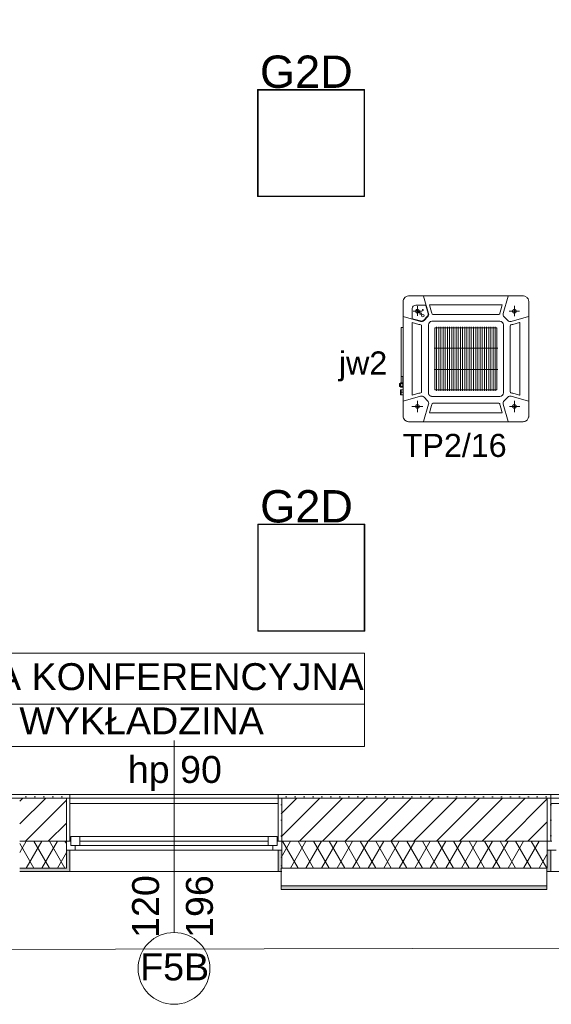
# Model space of a CAD drawing. Header units: millimetres. Extents: x -232602 to -175679, y -119570 to -82350.
# Tile 30 of 36: x -197626 to -194664, y -103996 to -98512. Entities that reach past the tile are written whole.
import ezdxf
from ezdxf.xclip import XClip

# ---------------------------------------------------------------- set-up
doc = ezdxf.new("R2010")
doc.units = ezdxf.units.MM
doc.header["$MEASUREMENT"] = 0
doc.header["$XCLIPFRAME"] = 0
for name, pattern in [('CENTERLINE', [30, 12, -1.5, 3, -1.5, 12, 0]), ('HIDDEN', [95.25, 63.5, -31.75]), ('Kropkowana', [317.499995, 0, -317.499995])]:
    doc.linetypes.add(name, pattern=pattern)
doc.layers.add('2D - Rysunki i Obrazki', color=7, linetype='Continuous')
doc.layers.add('PT_ELE_4_6_DLX_BLD1_CONT_Nr_pióra__8', color=7, linetype='Continuous', lineweight=18, true_color=0x969696)
for name, color, linetype, lineweight in [('PT_ELE_4_6_DLX_BLD1_LUM_Nr_pióra__5', 5, 'Continuous', 18), ('PT_ELE_4_6_DLX_BLD1_LUMKEY_IDX_Nr_pióra__3', 3, 'Continuous', 18), ('PT_ELE_4_6_E- Schemat - Szyny L1.L2.L3_Nr_pióra__7', 7, 'Continuous', 18), ('PT_ELE_4_6_Elementy Modelu - Strefy_Nr_pióra__251', 251, 'Continuous', 18), ('PT_ELE_4_6_Elementy Modelu - Strefy_Nr_pióra__254', 254, 'Continuous', 18), ('PT_ELE_4_6_IS_KLIM_urządzenia_Nr_pióra__33', 33, 'Continuous', 18), ('PT_ELE_4_6_Konstrukcja - Stropy_Nr_pióra__255', 255, 'Continuous', 18), ('PT_ELE_4_6_Konstrukcja - Ściany zew_Nr_pióra__251', 251, 'Continuous', 18), ('PT_ELE_4_6_Konstrukcja - Ściany zew_Nr_pióra__252', 252, 'Continuous', 18), ('PT_ELE_4_6_Konstrukcja - Ściany zew_Nr_pióra__254', 254, 'Continuous', 18), ('PT_ELE_4_6_Konstrukcja - Ściany zew_Nr_pióra__7', 7, 'Continuous', 18)]:
    doc.layers.add(name, color=color, linetype=linetype, lineweight=lineweight)
doc.styles.add('STYL_AUTOMATYCZNY_1', font='arial.ttf')
pattern_1 = [(60, (-96416.83, -0.008), (-64.951905, 37.5), []), (120, (-96416.83, -0.008), (64.951905, 37.5), [])]
pattern_2 = [(0, (-96416.83, -0.008), (0, 86.60254), [0, -50]), (0, (-96391.83, 43.29), (0, 86.60254), [0, -50])]
pattern_3 = [(45, (-96416.83, -0.008), (-63.63961, 63.63961), [])]

# ---------------------------------------------------------------- blocks, each defined once
blk = doc.blocks.new('Rysunek_1_6', base_point=(-200661.4, -99449.8))
at = {"layer": 'PT_ELE_4_6_Konstrukcja - Ściany zew_Nr_pióra__252', "linetype": 'Continuous', "lineweight": 18}
h = blk.add_hatch(dxfattribs=at)
h.set_pattern_fill('TYNK_0006', color=252, style=0, pattern_type=2)
h.set_pattern_definition(pattern_2)
h.paths.add_polyline_path([(-197366.3, -102826.6), (-197626.3, -102826.6), (-197626.3, -102846.6), (-197366.3, -102846.6)])
h = blk.add_hatch(dxfattribs=at)
h.set_pattern_fill('BLOCZKI_CERAMICZNE_0006', color=252, style=0, pattern_type=2)
h.set_pattern_definition(pattern_3)
h.paths.add_polyline_path([(-197626.3, -102846.6), (-197626.3, -103086.6), (-197366.3, -103086.6), (-197366.3, -102846.6)])
h = blk.add_hatch(dxfattribs=at)
h.set_pattern_fill('TYNK_0006', color=252, style=0, pattern_type=2)
h.set_pattern_definition(pattern_2)
h.paths.add_polyline_path([(-197366.3, -102826.6), (-197366.3, -103086.6), (-197346.3, -103086.6), (-197346.3, -102826.6)])
h = blk.add_hatch(dxfattribs=at)
h.set_pattern_fill('TYNK_0006', color=252, style=0, pattern_type=2)
h.set_pattern_definition(pattern_2)
h.paths.add_polyline_path([(-196186.3, -103086.6), (-196166.3, -103086.6), (-196166.3, -102826.6), (-196186.3, -102826.6)])
h = blk.add_hatch(dxfattribs=at)
h.set_pattern_fill('TYNK_0006', color=252, style=0, pattern_type=2)
h.set_pattern_definition(pattern_2)
h.paths.add_polyline_path([(-194688.2, -102826.6), (-196170, -102826.6), (-196170, -102846.6), (-194688.2, -102846.6)])
h = blk.add_hatch(dxfattribs=at)
h.set_pattern_fill('BLOCZKI_CERAMICZNE_0006', color=252, style=0, pattern_type=2)
h.set_pattern_definition(pattern_3)
h.paths.add_polyline_path([(-196170, -103086.6), (-194688.2, -103086.6), (-194688.2, -102846.6), (-196170, -102846.6)])
h = blk.add_hatch(dxfattribs=at)
h.set_pattern_fill('TYNK_0006', color=252, style=0, pattern_type=2)
h.set_pattern_definition(pattern_2)
h.paths.add_polyline_path([(-194686.3, -102826.6), (-194688.2, -102826.6), (-194688.2, -102846.6), (-194686.3, -102846.6)])
h = blk.add_hatch(dxfattribs=at)
h.set_pattern_fill('BLOCZKI_CERAMICZNE_0006', color=252, style=0, pattern_type=2)
h.set_pattern_definition(pattern_3)
h.paths.add_polyline_path([(-194688.2, -102846.6), (-194688.2, -103086.6), (-194686.3, -103086.6), (-194686.3, -102846.6)])
h = blk.add_hatch(dxfattribs=at)
h.set_pattern_fill('TYNK_0006', color=252, style=0, pattern_type=2)
h.set_pattern_definition(pattern_2)
h.paths.add_polyline_path([(-194686.3, -102826.6), (-194686.3, -103086.6), (-194666.3, -103086.6), (-194666.3, -102826.6)])
h = blk.add_hatch(dxfattribs=at)
h.set_pattern_fill('IZOLACJA_MIĘKKA_0006', color=252, style=0, pattern_type=2)
h.set_pattern_definition(pattern_1)
h.paths.add_polyline_path([(-197626.3, -103086.6), (-197626.3, -103236.6), (-197366.3, -103236.6), (-197366.3, -103086.6)])
h = blk.add_hatch(dxfattribs=at)
h.set_pattern_fill('IZOLACJA_MIĘKKA_0006', color=252, style=0, pattern_type=2)
h.set_pattern_definition(pattern_1)
h.paths.add_polyline_path([(-196170, -103236.6), (-194688.2, -103236.6), (-194688.2, -103086.6), (-196170, -103086.6)])
h = blk.add_hatch(dxfattribs=at)
h.set_pattern_fill('IZOLACJA_MIĘKKA_0006', color=252, style=0, pattern_type=2)
h.set_pattern_definition(pattern_1)
h.paths.add_polyline_path([(-194688.2, -103236.6), (-194686.3, -103236.6), (-194686.3, -103086.6), (-194688.2, -103086.6)])
at = {"layer": 'PT_ELE_4_6_Konstrukcja - Ściany zew_Nr_pióra__254', "linetype": 'Continuous', "lineweight": 18}
for points in [[(-197346.3, -103136.6), (-197366.3, -103136.6), (-197366.3, -103256.6), (-197346.3, -103256.6)], [(-196186.3, -103136.6), (-196186.3, -103256.6), (-196166.3, -103256.6), (-196166.3, -103136.6)], [(-194686.3, -103136.6), (-194686.3, -103256.6), (-194666.3, -103256.6), (-194666.3, -103136.6)], [(-197626.3, -103256.6), (-197366.3, -103256.6), (-197366.3, -103236.6), (-197626.3, -103236.6)], [(-194688.2, -103236.6), (-194688.2, -103256.6), (-194686.3, -103256.6), (-194686.3, -103236.6)], [(-196170, -103356.6), (-194688.2, -103356.6), (-194688.2, -103336.6), (-196170, -103336.6)]]:
    blk.add_hatch(color=254, dxfattribs=at).paths.add_polyline_path(points)
at = {"layer": 'PT_ELE_4_6_DLX_BLD1_CONT_Nr_pióra__8', "color": 252, "linetype": 'Continuous', "lineweight": 18, "true_color": 0x969696, "flags": 128}
for points in [[(-202006.3, -102846.6), (-192366.3, -102846.6)], [(-218616.3, -103736.6), (-192126.3, -103676.6)]]:
    blk.add_lwpolyline(points, dxfattribs=at)
at = {"layer": 'PT_ELE_4_6_DLX_BLD1_LUM_Nr_pióra__5', "color": 5, "linetype": 'Continuous', "lineweight": 18, "flags": 128}
for points in [[(-196300.6, -98901.5), (-195704.6, -98901.3)], [(-195704.6, -98901.3), (-196300.6, -98901.5)], [(-195704.6, -98901.3), (-196300.6, -98901.5)], [(-196300.6, -98901.5), (-195704.6, -98901.3)], [(-196300.3, -99497.5), (-196300.6, -98901.5)], [(-196300.6, -98901.5), (-196300.3, -99497.5)], [(-196300.6, -98901.5), (-196300.3, -99497.5)], [(-196300.3, -99497.5), (-196300.6, -98901.5)], [(-195707.1, -98903.8), (-196298.1, -98904)], [(-196298.1, -98904), (-195707.1, -98903.8)], [(-196298.1, -98904), (-196297.8, -99495)], [(-196297.8, -99495), (-196298.1, -98904)], [(-195706.8, -99494.8), (-195707.1, -98903.8)], [(-195707.1, -98903.8), (-195706.8, -99494.8)], [(-195704.6, -98901.3), (-195704.3, -99497.3)], [(-195704.3, -99497.3), (-195704.6, -98901.3)], [(-195704.3, -99497.3), (-195704.6, -98901.3)], [(-195704.6, -98901.3), (-195704.3, -99497.3)], [(-195704.3, -99497.3), (-196300.3, -99497.5)], [(-196300.3, -99497.5), (-195704.3, -99497.3)], [(-196300.3, -99497.5), (-195704.3, -99497.3)], [(-195704.3, -99497.3), (-196300.3, -99497.5)], [(-196297.8, -99495), (-195706.8, -99494.8)], [(-195706.8, -99494.8), (-196297.8, -99495)], [(-196299.6, -101321.9), (-195703.6, -101321.6)], [(-195703.6, -101321.6), (-196299.6, -101321.9)], [(-195703.6, -101321.6), (-196299.6, -101321.9)], [(-196299.6, -101321.9), (-195703.6, -101321.6)], [(-196299.3, -101917.9), (-196299.6, -101321.9)], [(-196299.6, -101321.9), (-196299.3, -101917.9)], [(-196299.6, -101321.9), (-196299.3, -101917.9)], [(-196299.3, -101917.9), (-196299.6, -101321.9)], [(-195706.1, -101324.1), (-196297.1, -101324.4)], [(-196297.1, -101324.4), (-195706.1, -101324.1)], [(-196297.1, -101324.4), (-196296.8, -101915.4)], [(-196296.8, -101915.4), (-196297.1, -101324.4)], [(-195705.8, -101915.1), (-195706.1, -101324.1)], [(-195706.1, -101324.1), (-195705.8, -101915.1)], [(-195703.6, -101321.6), (-195703.3, -101917.6)], [(-195703.3, -101917.6), (-195703.6, -101321.6)], [(-195703.3, -101917.6), (-195703.6, -101321.6)], [(-195703.6, -101321.6), (-195703.3, -101917.6)], [(-195703.3, -101917.6), (-196299.3, -101917.9)], [(-196299.3, -101917.9), (-195703.3, -101917.6)], [(-196299.3, -101917.9), (-195703.3, -101917.6)], [(-195703.3, -101917.6), (-196299.3, -101917.9)], [(-196296.8, -101915.4), (-195705.8, -101915.1)], [(-195705.8, -101915.1), (-196296.8, -101915.4)]]:
    blk.add_lwpolyline(points, dxfattribs=at)
at = {"layer": 'PT_ELE_4_6_Elementy Modelu - Strefy_Nr_pióra__251', "color": 251, "linetype": 'Continuous', "lineweight": 18}
for p, q in [((-198994.2, -102040.8), (-195705, -102040.8)), ((-195705, -102040.8), (-195705, -102559.3)), ((-198994.2, -102323.6), (-195705, -102323.6)), ((-195705, -102559.3), (-198994.2, -102559.3))]:
    blk.add_line(p, q, dxfattribs=at)
at = {"layer": 'PT_ELE_4_6_Elementy Modelu - Strefy_Nr_pióra__254', "color": 254, "linetype": 'Continuous', "lineweight": 18, "flags": 128}
blk.add_lwpolyline([(-202006.3, -102826.6), (-201086.3, -102826.6), (-192386.3, -102826.6), (-192386.3, -98006.6), (-202006.3, -98006.6)], close=True, dxfattribs=at)
at = {"layer": 'PT_ELE_4_6_IS_KLIM_urządzenia_Nr_pióra__33', "color": 33, "linetype": 'Continuous', "lineweight": 18}
for p, q in [((-194819.8, -100050.8), (-195459.9, -100050.8)), ((-195348.1, -100147.7), (-195375.3, -100051.3)), ((-194931.6, -100147.7), (-194904.4, -100051.3)), ((-195489.8, -100720.8), (-195489.8, -100080.8)), ((-195438.6, -100175.6), (-195438.6, -100121)), ((-195419.6, -100102), (-195365, -100102)), ((-195363.5, -100103.1), (-195350.7, -100148.6)), ((-195342.7, -100100.8), (-194937, -100100.8)), ((-194789.8, -100720.8), (-194789.8, -100080.8)), ((-195489.3, -100165.3), (-195393, -100192.5)), ((-195392, -100190), (-195437.6, -100177.1)), ((-195355.1, -100165.7), (-195374.9, -100185.5)), ((-195372.9, -100187.3), (-195353.3, -100167.7)), ((-195323.8, -100153.8), (-194955.8, -100153.8)), ((-194926.3, -100167.7), (-194906.8, -100187.3)), ((-194790.4, -100165.3), (-194886.7, -100192.5)), ((-195500.6, -100226.3), (-195489.3, -100226.3)), ((-195500.6, -100498.9), (-195500.6, -100226.3)), ((-195439.8, -100198), (-195439.8, -100592.7)), ((-195386.8, -100584.8), (-195386.8, -100216.8)), ((-195348.8, -100589.8), (-195348.8, -100211.8)), ((-195328.8, -100191.8), (-194950.8, -100191.8)), ((-195312.6, -100230.6), (-195312.6, -100571)), ((-195310, -100228), (-194969.6, -100228)), ((-195303.2, -100222.2), (-195303.2, -100579.4)), ((-195291.1, -100222.2), (-195291.1, -100579.4)), ((-195279, -100222.2), (-195279, -100579.4)), ((-195266.9, -100222.2), (-195266.9, -100579.4)), ((-195254.8, -100222.2), (-195254.8, -100579.4)), ((-195242.7, -100222.2), (-195242.7, -100579.4)), ((-195230.6, -100222.2), (-195230.6, -100579.4)), ((-195218.5, -100222.2), (-195218.5, -100579.4)), ((-195206.4, -100222.2), (-195206.4, -100579.4)), ((-195194.3, -100222.2), (-195194.3, -100579.4)), ((-195182.2, -100222.2), (-195182.2, -100579.4)), ((-195170.1, -100222.2), (-195170.1, -100579.4)), ((-195158, -100222.2), (-195158, -100579.4)), ((-195145.9, -100222.2), (-195145.9, -100579.4)), ((-195133.8, -100222.2), (-195133.8, -100579.4)), ((-195121.7, -100222.2), (-195121.7, -100579.4)), ((-195109.6, -100222.2), (-195109.6, -100579.4)), ((-195097.5, -100222.2), (-195097.5, -100579.4)), ((-195085.4, -100222.2), (-195085.4, -100579.4)), ((-195073.3, -100222.2), (-195073.3, -100579.4)), ((-195061.2, -100222.2), (-195061.2, -100579.4)), ((-195049.1, -100222.2), (-195049.1, -100579.4)), ((-195037, -100222.2), (-195037, -100579.4)), ((-195024.9, -100222.2), (-195024.9, -100579.4)), ((-195012.8, -100222.2), (-195012.8, -100579.4)), ((-195000.7, -100222.2), (-195000.7, -100579.4)), ((-194988.6, -100222.2), (-194988.6, -100579.4)), ((-194976.5, -100222.2), (-194976.5, -100579.4)), ((-194967, -100571), (-194967, -100230.6)), ((-194930.9, -100211.8), (-194930.9, -100589.8)), ((-194892.8, -100584.8), (-194892.8, -100216.8)), ((-194839.8, -100603.6), (-194839.8, -100198)), ((-195316.8, -100341.8), (-194962.8, -100341.8)), ((-195489.3, -100498.9), (-195500.6, -100498.9)), ((-195500.5, -100498.9), (-195500.5, -100533.8)), ((-195491.8, -100538.5), (-195491.8, -100500.9)), ((-194962.8, -100459.8), (-195316.8, -100459.8)), ((-195509.8, -100539), (-195504.3, -100537)), ((-195509.8, -100539), (-195509.8, -100554)), ((-195509.8, -100546.5), (-195509.8, -100546.5)), ((-195504.3, -100556.1), (-195509.8, -100554)), ((-195504.3, -100537), (-195502.5, -100533.8)), ((-195504.3, -100556.1), (-195504.3, -100537)), ((-195502.5, -100559.2), (-195504.3, -100556.1)), ((-195502.5, -100533.8), (-195494, -100533.8)), ((-195502.5, -100540.2), (-195494, -100540.2)), ((-195502.5, -100552.9), (-195494, -100552.9)), ((-195494, -100559.2), (-195502.5, -100559.2)), ((-195494, -100533.8), (-195491.8, -100536)), ((-195491.8, -100557), (-195494, -100559.2)), ((-195491.8, -100557), (-195491.8, -100536)), ((-195491.8, -100538.5), (-195490.9, -100538.5)), ((-195490.9, -100554.5), (-195491.8, -100554.5)), ((-195490.9, -100538.5), (-195489.6, -100539.8)), ((-195489.6, -100553.3), (-195490.9, -100554.5)), ((-195489.6, -100539.8), (-195489.3, -100539.8)), ((-195489.6, -100553.3), (-195489.3, -100553.3)), ((-195504.3, -100573.2), (-195500.3, -100572.7)), ((-195504.3, -100573.2), (-195504.3, -100601.2)), ((-195500.3, -100601.7), (-195504.3, -100601.2)), ((-195489.3, -100572.7), (-195500.3, -100572.7)), ((-195500.3, -100572.7), (-195500.3, -100601.7)), ((-195489.3, -100601.7), (-195500.3, -100601.7)), ((-195489.3, -100587.2), (-195498.1, -100587.2)), ((-195489.3, -100636.3), (-195393, -100609)), ((-195353.3, -100633.8), (-195372.9, -100614.3)), ((-194950.8, -100609.8), (-195328.8, -100609.8)), ((-195310, -100573.6), (-194969.6, -100573.6)), ((-194926.3, -100633.8), (-194906.8, -100614.3)), ((-194886.7, -100609), (-194790.4, -100636.3)), ((-195348.1, -100653.9), (-195375.3, -100750.2)), ((-195323.8, -100647.8), (-194955.8, -100647.8)), ((-194904.3, -100750.2), (-194931.6, -100653.9)), ((-195342.7, -100700.8), (-194937, -100700.8)), ((-194819.8, -100750.8), (-195459.8, -100750.8))]:
    blk.add_line(p, q, dxfattribs=at)
at = {"layer": 'PT_ELE_4_6_IS_KLIM_urządzenia_Nr_pióra__33', "color": 33, "linetype": 'CENTERLINE', "lineweight": 18}
for p, q in [((-195409.8, -100161.8), (-195409.8, -100107.9)), ((-194869.8, -100163.9), (-194869.8, -100105.9)), ((-195384.1, -100135.8), (-195432.8, -100135.8)), ((-194840.4, -100135.8), (-194898.7, -100135.8)), ((-195378.9, -100665.8), (-195440.2, -100665.8)), ((-195409.8, -100696.9), (-195409.8, -100634.5)), ((-194840.1, -100665.8), (-194896.7, -100665.8)), ((-194869.8, -100698), (-194869.8, -100635.2))]:
    blk.add_line(p, q, dxfattribs=at)
at = {"layer": 'PT_ELE_4_6_IS_KLIM_urządzenia_Nr_pióra__33', "color": 33, "linetype": 'Continuous', "lineweight": 18, "flags": 128}
for points in [[(-195489.8, -100080.8), (-195489.7, -100077.9), (-195489.2, -100075.1), (-195487.6, -100069.6), (-195481, -100059.7)], [(-195481, -100059.7), (-195480.3, -100059), (-195479.6, -100058.4), (-195478.3, -100057.3), (-195474.3, -100054.6), (-195466.6, -100051.6), (-195459.9, -100050.8)], [(-194819.8, -100050.8), (-194819.6, -100050.8), (-194818.4, -100050.8), (-194812, -100051.9), (-194798.4, -100060)], [(-194798.4, -100060), (-194798.3, -100060.1), (-194798.1, -100060.4), (-194797.5, -100061), (-194796.4, -100062.3), (-194793.7, -100066.3), (-194790.7, -100074), (-194789.8, -100080.8)], [(-195408.8, -100131.8), (-195409.4, -100132.4), (-195413.5, -100132.8), (-195416.3, -100128.6), (-195415.1, -100125.6)], [(-195408.8, -100131.8), (-195407.5, -100128.3), (-195408.5, -100126), (-195411.3, -100124.4), (-195415.1, -100125.6)], [(-195342.7, -100100.8), (-195340.6, -100108), (-195334.9, -100128.1), (-195331.2, -100141.5), (-195329.7, -100146.5), (-195328.7, -100150.1)], [(-194937, -100100.8), (-194939.1, -100108), (-194944.8, -100128.1), (-194948.5, -100141.5), (-194949.9, -100146.5), (-194951, -100150.1)], [(-195398.7, -100141.9), (-195399.1, -100142.2), (-195403.6, -100142.9), (-195406.5, -100139), (-195405.2, -100135.4)], [(-195398.7, -100141.9), (-195397.4, -100138.4), (-195398.1, -100136.2), (-195401.1, -100134.2), (-195405.2, -100135.4)], [(-195389.8, -100152.9), (-195394.1, -100152.9), (-195396.7, -100149.4), (-195395.4, -100145.3)], [(-195387.7, -100150.8), (-195387.2, -100148.5), (-195389, -100144.9), (-195393.3, -100144), (-195395.4, -100145.3)], [(-195388.6, -100152), (-195389, -100152.4), (-195389.8, -100152.9)], [(-195388.6, -100152), (-195387.7, -100150.8)], [(-195323.9, -100153.8), (-195323.9, -100153.8), (-195323.8, -100153.8)], [(-194955.8, -100153.8), (-194955.8, -100153.8), (-194955.8, -100153.8)], [(-195439.8, -100198), (-195438.6, -100198.3), (-195420.3, -100203.5), (-195401.2, -100208.9), (-195396.3, -100210.3), (-195390.5, -100211.9)], [(-195386.8, -100216.8), (-195386.8, -100216.7), (-195386.8, -100216.7)], [(-194839.8, -100198), (-194841.1, -100198.3), (-194859.4, -100203.5), (-194878.5, -100208.9), (-194883.4, -100210.3), (-194889.2, -100211.9)], [(-195439.8, -100603.6), (-195438.6, -100603.2), (-195420.3, -100598.1), (-195401.2, -100592.7), (-195396.3, -100591.3), (-195390.5, -100589.6)], [(-195439.8, -100603.6), (-195439.8, -100600.8), (-195439.8, -100592.7)], [(-195386.8, -100584.8), (-195386.8, -100584.8), (-195386.8, -100584.8)], [(-194839.8, -100603.6), (-194841.1, -100603.2), (-194859.4, -100598.1), (-194878.5, -100592.7), (-194883.4, -100591.3), (-194889.2, -100589.6)], [(-195342.7, -100700.8), (-195340.6, -100693.6), (-195334.9, -100673.4), (-195331.2, -100660), (-195329.7, -100655.1), (-195328.7, -100651.4)], [(-195323.9, -100647.8), (-195323.9, -100647.8), (-195323.8, -100647.8)], [(-194955.8, -100647.8), (-194955.8, -100647.8), (-194955.8, -100647.8)], [(-194937, -100700.8), (-194939.1, -100693.6), (-194944.8, -100673.4), (-194948.5, -100660), (-194949.9, -100655.1), (-194951, -100651.4)], [(-195489.8, -100720.8), (-195489.7, -100723.6), (-195489.2, -100726.5), (-195487.6, -100732), (-195480.8, -100741.9)], [(-194789.8, -100720.8), (-194790, -100723.6), (-194790.4, -100726.5), (-194792.1, -100732), (-194798.8, -100741.9)], [(-195459.8, -100750.8), (-195462.7, -100750.6), (-195465.6, -100750.2), (-195471.1, -100748.5), (-195480.8, -100741.9)], [(-194819.8, -100750.8), (-194817, -100750.6), (-194814.1, -100750.2), (-194808.6, -100748.5), (-194798.8, -100741.9)]]:
    blk.add_lwpolyline(points, dxfattribs=at)
blk.add_lwpolyline([(-195328.8, -100609.8), (-195329.3, -100609.8, -0.006148), (-195329.8, -100609.7, -0.00597), (-195330.3, -100609.7, -0.005927), (-195330.8, -100609.7, -0.006058), (-195331.3, -100609.6, -0.006122), (-195331.7, -100609.6, -0.006169), (-195332.2, -100609.5, -0.006203), (-195332.7, -100609.4, -0.006268), (-195333.2, -100609.3, -0.006307), (-195333.7, -100609.2, -0.006363), (-195334.2, -100609, -0.006398), (-195334.7, -100608.9, -0.006452), (-195335.2, -100608.7, -0.006484), (-195335.7, -100608.5, -0.006533), (-195336.2, -100608.4, -0.006563), (-195336.7, -100608.2, -0.006607), (-195337.2, -100607.9, -0.006633), (-195337.7, -100607.7, -0.006672), (-195338.1, -100607.5, -0.006695), (-195338.6, -100607.2, -0.006729), (-195339.1, -100606.9, -0.006749), (-195339.6, -100606.7, -0.006777), (-195340, -100606.4, -0.006792), (-195340.5, -100606, -0.006814), (-195340.9, -100605.7, -0.006826), (-195341.3, -100605.4, -0.006842), (-195341.8, -100605, -0.00685), (-195342.2, -100604.7, -0.00686), (-195342.6, -100604.3, -0.006864), (-195343, -100603.9, -0.006867), (-195343.4, -100603.5, -0.006867), (-195343.7, -100603.1, -0.006864), (-195344.1, -100602.7, -0.00686), (-195344.5, -100602.3, -0.00685), (-195344.8, -100601.8, -0.006842), (-195345.1, -100601.4, -0.006827), (-195345.4, -100600.9, -0.006814), (-195345.7, -100600.5, -0.006792), (-195346, -100600, -0.006777), (-195346.3, -100599.5, -0.006749), (-195346.5, -100599.1, -0.006729), (-195346.8, -100598.6, -0.006692), (-195347, -100598.1, -0.006673), (-195347.2, -100597.6, -0.006644), (-195347.4, -100597.1, -0.006604), (-195347.6, -100596.6, -0.006526), (-195347.8, -100596.1, -0.006544), (-195348, -100595.6, -0.006608), (-195348.1, -100595.1, -0.006414), (-195348.2, -100594.7, -0.005989), (-195348.4, -100594.2, -0.006495), (-195348.5, -100593.7, -0.00756), (-195348.5, -100593.1, -0.00585), (-195348.6, -100592.7, -0.002309), (-195348.7, -100592.2, -0.007895), (-195348.7, -100591.7, -0.01336), (-195348.8, -100590.9, -0.006697), (-195348.8, -100589.8)], format="xyb", dxfattribs=at)
at = {"layer": 'PT_ELE_4_6_IS_KLIM_urządzenia_Nr_pióra__33', "color": 33, "linetype": 'HIDDEN', "lineweight": 18}
for centre in [(-195409.8, -100135.8), (-194869.8, -100135.8), (-195409.8, -100665.8), (-194869.8, -100665.8)]:
    blk.add_circle(centre, 10, dxfattribs=at)
at = {"layer": 'PT_ELE_4_6_IS_KLIM_urządzenia_Nr_pióra__33', "color": 33, "linetype": 'Continuous', "lineweight": 18}
for centre, radius in [((-195379.8, -100128.3), 2.5), ((-195379.8, -100160.8), 7)]:
    blk.add_circle(centre, radius, dxfattribs=at)
for centre, radius, start, end in [((-195419.6, -100121), 19, 90, 180), ((-195365, -100103.5), 1.5, 15.7808, 90), ((-195437.1, -100175.6), 1.5, 180, 254.2193), ((-195367.5, -100153.3), 17.5, 315, 15.7808), ((-195367.8, -100153.2), 20.5, 315, 15.7807), ((-195323.9, -100148.8), 5, 195.7674, 270.0121), ((-194955.8, -100148.8), 5, 269.9889, 344.2316), ((-194911.8, -100153.2), 20.5, 164.2193, 225), ((-195387.4, -100172.8), 20.5, 254.2193, 315), ((-195387.3, -100173.1), 17.5, 254.2193, 315), ((-195391.9, -100216.7), 5.01, 0.0681, 74.1524), ((-195328.8, -100211.8), 20, 90, 180), ((-195310, -100230.6), 2.6, 90, 180), ((-194969.6, -100230.6), 2.6, 0, 90), ((-194950.8, -100211.8), 20, 0, 90), ((-194892.3, -100172.8), 20.5, 225, 285.7807), ((-194887.8, -100216.7), 5.01, 105.8465, 179.933), ((-195493.8, -100500.9), 2, 359.9999, 90), ((-195387.4, -100628.8), 20.5, 45, 105.7807), ((-195391.9, -100584.8), 5.01, 285.8469, 359.9326), ((-195310, -100571), 2.6, 180, 270), ((-194969.6, -100571), 2.6, 270, 0), ((-194950.8, -100589.8), 20, 270, 0), ((-194892.3, -100628.8), 20.5, 74.2193, 135), ((-194887.8, -100584.8), 5.01, 180.0662, 254.1543), ((-195367.8, -100648.3), 20.5, 344.2193, 45), ((-195323.9, -100652.8), 5, 89.9853, 164.2324), ((-194955.8, -100652.8), 5, 15.7686, 90.0137), ((-194911.8, -100648.3), 20.5, 135, 195.7808)]:
    blk.add_arc(centre, radius, start, end, dxfattribs=at)
at = {"layer": 'PT_ELE_4_6_Konstrukcja - Stropy_Nr_pióra__255', "color": 255, "linetype": 'Kropkowana', "lineweight": 18, "flags": 128}
blk.add_lwpolyline([(-192386.3, -92006.6), (-218206.3, -92006.6), (-218206.3, -102826.6), (-208326.3, -102826.6), (-208326.3, -100086.6), (-203885.8, -100086.6), (-203885.8, -102826.6), (-192386.3, -102826.6)], close=True, dxfattribs=at)
at = {"layer": 'PT_ELE_4_6_Konstrukcja - Ściany zew_Nr_pióra__251', "color": 251, "linetype": 'Continuous', "lineweight": 18}
blk.add_line((-196766.3, -103595.6), (-196766.3, -102526.6), dxfattribs=at)
at = {"layer": 'PT_ELE_4_6_Konstrukcja - Ściany zew_Nr_pióra__251', "color": 251, "linetype": 'Continuous', "lineweight": 18, "flags": 128}
blk.add_lwpolyline([(-196966.3, -103795.6, 1), (-196566.3, -103795.6, 1)], format="xyb", close=True, dxfattribs=at)
at = {"layer": 'PT_ELE_4_6_Konstrukcja - Ściany zew_Nr_pióra__7', "color": 7, "linetype": 'Continuous', "lineweight": 18}
for p, q in [((-197366.3, -102846.6), (-197626.3, -102846.6)), ((-197366.3, -102826.6), (-197346.3, -102826.6)), ((-197366.3, -102826.6), (-197346.3, -102826.6)), ((-197366.3, -102846.6), (-197366.3, -103086.6)), ((-197346.3, -103086.6), (-197346.3, -102826.6)), ((-197346.3, -103086.6), (-197346.3, -102826.6)), ((-196186.3, -103086.6), (-196186.3, -102826.6)), ((-196166.3, -102826.6), (-196186.3, -102826.6)), ((-196166.3, -102826.6), (-196186.3, -102826.6)), ((-196186.3, -103086.6), (-196186.3, -102826.6)), ((-194688.2, -102846.6), (-196170, -102846.6)), ((-196166.3, -102846.6), (-196166.3, -103086.6)), ((-194686.3, -102846.6), (-194688.2, -102846.6)), ((-194686.3, -102826.6), (-194666.3, -102826.6)), ((-194686.3, -102826.6), (-194666.3, -102826.6)), ((-194686.3, -102846.6), (-194686.3, -103086.6)), ((-194666.3, -103086.6), (-194666.3, -102826.6)), ((-194666.3, -103086.6), (-194666.3, -102826.6)), ((-197346.3, -102876.6), (-196186.3, -102876.6)), ((-193506.3, -102876.6), (-194666.3, -102876.6)), ((-197626.3, -103086.6), (-197366.3, -103086.6)), ((-197366.3, -103086.6), (-197346.3, -103086.6)), ((-197366.3, -103136.6), (-197366.3, -103086.6)), ((-197366.3, -103086.6), (-197341.3, -103086.6)), ((-197366.3, -103136.6), (-197366.3, -103086.6)), ((-197366.3, -103136.6), (-197366.3, -103086.6)), ((-197341.3, -103061.6), (-197291.3, -103061.6)), ((-197341.3, -103111.6), (-197341.3, -103061.6)), ((-197341.3, -103086.6), (-197341.3, -103111.6)), ((-197291.3, -103061.6), (-196241.3, -103061.6)), ((-197291.3, -103061.6), (-197291.3, -103111.6)), ((-197291.3, -103061.6), (-196241.3, -103061.6)), ((-197291.3, -103086.6), (-196241.3, -103086.6)), ((-196241.3, -103111.6), (-196241.3, -103061.6)), ((-196241.3, -103061.6), (-196191.3, -103061.6)), ((-196191.3, -103061.6), (-196191.3, -103111.6)), ((-196191.3, -103111.6), (-196191.3, -103086.6)), ((-196191.3, -103086.6), (-196166.3, -103086.6)), ((-196166.3, -103086.6), (-196186.3, -103086.6)), ((-196170, -103086.6), (-194688.2, -103086.6)), ((-196166.3, -103136.6), (-196166.3, -103086.6)), ((-196166.3, -103136.6), (-196166.3, -103086.6)), ((-196166.3, -103136.6), (-196166.3, -103086.6)), ((-194688.2, -103086.6), (-194686.3, -103086.6)), ((-194686.3, -103086.6), (-194666.3, -103086.6)), ((-194686.3, -103136.6), (-194686.3, -103086.6)), ((-194661.3, -103086.6), (-194686.3, -103086.6)), ((-194686.3, -103136.6), (-194686.3, -103086.6)), ((-194686.3, -103136.6), (-194686.3, -103086.6)), ((-197366.3, -103136.6), (-197346.3, -103136.6)), ((-197366.3, -103236.6), (-197366.3, -103136.6)), ((-197316.3, -103136.6), (-197366.3, -103136.6)), ((-197346.3, -103136.6), (-197346.3, -103256.6)), ((-197346.3, -103136.6), (-197346.3, -103256.6)), ((-197341.3, -103111.6), (-197316.3, -103111.6)), ((-197291.3, -103111.6), (-197341.3, -103111.6)), ((-197316.3, -103111.6), (-197316.3, -103136.6)), ((-196216.3, -103136.6), (-197316.3, -103136.6)), ((-196241.3, -103111.6), (-197291.3, -103111.6)), ((-196191.3, -103111.6), (-196241.3, -103111.6)), ((-196216.3, -103136.6), (-196216.3, -103111.6)), ((-196216.3, -103111.6), (-196191.3, -103111.6)), ((-196166.3, -103136.6), (-196216.3, -103136.6)), ((-196186.3, -103136.6), (-196186.3, -103256.6)), ((-196166.3, -103136.6), (-196186.3, -103136.6)), ((-196186.3, -103136.6), (-196186.3, -103256.6)), ((-196166.3, -103236.6), (-196166.3, -103136.6)), ((-194686.3, -103136.6), (-194666.3, -103136.6)), ((-194686.3, -103236.6), (-194686.3, -103136.6)), ((-194686.3, -103136.6), (-194636.3, -103136.6)), ((-194666.3, -103136.6), (-194666.3, -103256.6)), ((-194666.3, -103136.6), (-194666.3, -103256.6)), ((-197626.3, -103236.6), (-197366.3, -103236.6)), ((-196170, -103236.6), (-194688.2, -103236.6)), ((-194688.2, -103236.6), (-194686.3, -103236.6)), ((-197366.3, -103256.6), (-197346.3, -103256.6)), ((-197366.3, -103256.6), (-197346.3, -103256.6)), ((-197346.3, -103256.6), (-196186.3, -103256.6)), ((-196166.3, -103256.6), (-196186.3, -103256.6)), ((-196166.3, -103256.6), (-196186.3, -103256.6)), ((-194686.3, -103256.6), (-194666.3, -103256.6)), ((-194686.3, -103256.6), (-194666.3, -103256.6)), ((-193506.3, -103256.6), (-194666.3, -103256.6)), ((-196170, -103336.6), (-194688.2, -103336.6))]:
    blk.add_line(p, q, dxfattribs=at)
at = {"layer": 'PT_ELE_4_6_Konstrukcja - Ściany zew_Nr_pióra__7', "color": 7, "linetype": 'Continuous', "lineweight": 18, "flags": 128}
for points in [[(-197366.3, -102826.6), (-197626.3, -102826.6)], [(-194688.2, -102826.6), (-196170, -102826.6)], [(-194686.3, -102826.6), (-194688.2, -102826.6)], [(-196170, -103236.6), (-196170, -103356.6)], [(-194688.2, -103356.6), (-194688.2, -103236.6)], [(-194688.2, -103256.6), (-194688.2, -103236.6)], [(-197626.3, -103256.6), (-197366.3, -103256.6)], [(-196170, -103356.6), (-194688.2, -103356.6)]]:
    blk.add_lwpolyline(points, dxfattribs=at)
at = {"layer": 'PT_ELE_4_6_DLX_BLD1_LUMKEY_IDX_Nr_pióra__3', "color": 3, "linetype": 'Continuous', "lineweight": 18, "char_height": 180, "attachment_point": 7, "style": 'STYL_AUTOMATYCZNY_1'}
for insert in [(-196287.3, -98894.3), (-196286.3, -101314.6)]:
    blk.add_mtext('\\A1;{\\pql;\\fArial|b0|i0|c238|p0;\\W1.000000;G2D}', dxfattribs=dict(at, insert=insert))
at = {"layer": 'PT_ELE_4_6_E- Schemat - Szyny L1.L2.L3_Nr_pióra__7', "color": 7, "linetype": 'Continuous', "lineweight": 18, "char_height": 128.571, "attachment_point": 7, "style": 'STYL_AUTOMATYCZNY_1'}
for s, insert in [('\\A1;{\\pql;\\fArial|b0|i0|c238|p0;\\W1.000000;jw2}', (-195847.6, -100526.9)), ('\\A1;{\\pql;\\fArial|b0|i0|c238|p0;\\W1.000000;TP2/16}', (-195491.8, -100949))]:
    blk.add_mtext(s, dxfattribs=dict(at, insert=insert))
at = {"layer": 'PT_ELE_4_6_Elementy Modelu - Strefy_Nr_pióra__251', "color": 251, "linetype": 'Continuous', "lineweight": 18, "char_height": 150, "attachment_point": 4, "style": 'STYL_AUTOMATYCZNY_1'}
for s, insert in [('\\A1;{\\pql;\\fArial|b0|i0|c238|p0;\\W1.000000;SALA KONFERENCYJNA}', (-198154, -102171.8)), ('\\A1;{\\pql;\\fArial|b0|i0|c238|p0;\\W1.000000;WYKŁADZINA}', (-197628, -102416.8))]:
    blk.add_mtext(s, dxfattribs=dict(at, insert=insert))
at = {"layer": 'PT_ELE_4_6_Konstrukcja - Ściany zew_Nr_pióra__7', "color": 7, "linetype": 'Continuous', "lineweight": 18, "char_height": 150, "attachment_point": 7, "style": 'STYL_AUTOMATYCZNY_1'}
for s, insert in [('\\A1;{\\pql;\\pt0;\\fArial|b0|i0|c238|p0;\\W1.000000;hp 90}', (-197023.7, -102808)), ('\\A1;{\\pql;\\pt0;\\fArial|b0|i0|c238|p0;\\W1.000000;F5B}', (-196955, -103864.5))]:
    blk.add_mtext(s, dxfattribs=dict(at, insert=insert))
at = {"layer": 'PT_ELE_4_6_Konstrukcja - Ściany zew_Nr_pióra__7', "color": 7, "linetype": 'Continuous', "lineweight": 18, "char_height": 150, "attachment_point": 7, "rotation": 90, "style": 'STYL_AUTOMATYCZNY_1'}
for s, insert in [('\\A1;{\\pql;\\pt0;\\fArial|b0|i0|c238|p0;\\W1.000000;120}', (-196847.7, -103626)), ('\\A1;{\\pql;\\pt0;\\fArial|b0|i0|c238|p0;\\W1.000000;196}', (-196547.7, -103626))]:
    blk.add_mtext(s, dxfattribs=dict(at, insert=insert))

msp = doc.modelspace()

# ---------------------------------------------------------------- block references
at = {"layer": '2D - Rysunki i Obrazki', "color": 253, "linetype": 'Continuous', "lineweight": 18, "true_color": 0xaaaaaa}
ref = msp.add_blockref('Rysunek_1_6', (-200661.4, -99449.8), dxfattribs=at)
XClip(ref).set_block_clipping_path([(-225643.694101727, -116549.9316383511), (-175679.1071871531, -82349.5969288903)])

doc.saveas('drawing.dxf')
